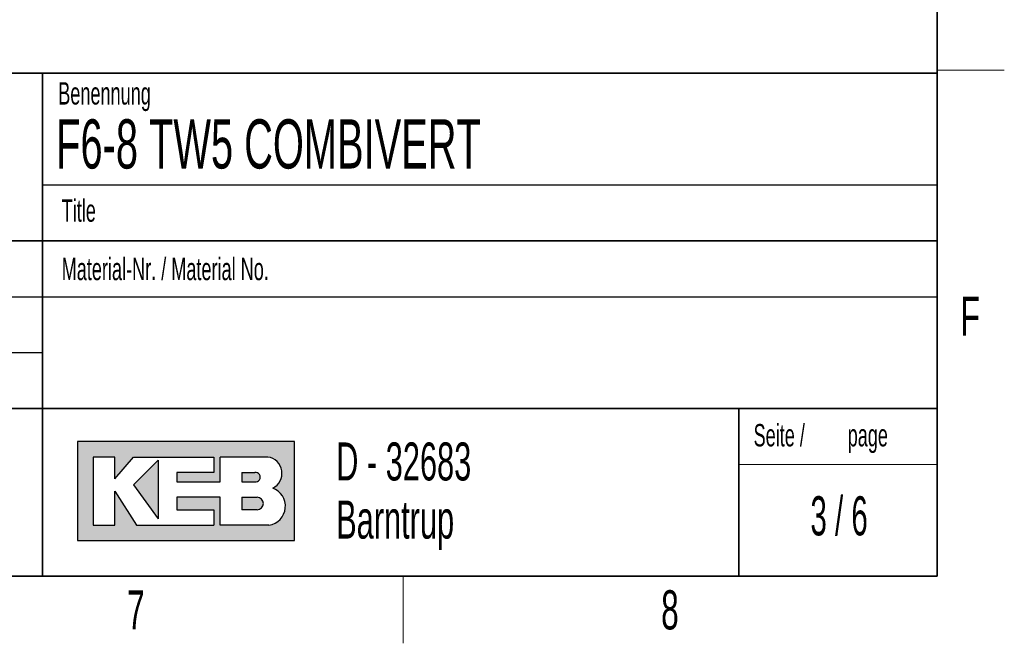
# Paper-space layout 'Blatt3' of a CAD drawing. Header units: millimetres. Extents: x 5 to 418, y 2 to 292.
# Tile 62 of 73: x 326 to 414, y 6 to 62. Entities that reach past the tile are written whole.
import ezdxf

# ---------------------------------------------------------------- set-up
doc = ezdxf.new("R2010")
doc.units = ezdxf.units.MM
doc.layers.add('SLD-0', color=7, linetype='Continuous')
doc.styles.add('SLDTEXTSTYLE0', font='TXT', dxfattribs={"width": 0.605})
doc.styles.add('SLDTEXTSTYLE1', font='TXT', dxfattribs={"width": 0.563})

psp = doc.layouts.new('Blatt3')

# ---------------------------------------------------------------- hatches: boundary and pattern name
at = {"linetype": 'Continuous'}
h = psp.add_hatch(color=7, dxfattribs=at)
h.paths.add_polyline_path([(331.1423676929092, 15.18257760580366), (350.5207896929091, 15.18257760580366), (350.5207896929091, 24.04128480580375), (331.1423676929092, 24.04128480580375)], flags=0)
edge = h.paths.add_edge_path(flags=0)
edge.add_arc((347.9991875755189, 18.26988521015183), 1.720915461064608, -81.72003226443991, 70.17096003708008, ccw=False)
edge.add_line((348.2470169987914, 16.56690822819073), (348.2293995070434, 16.56675060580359))
edge.add_line((348.2293995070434, 16.56675060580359), (343.8767592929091, 16.56675060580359))
edge.add_line((343.8767592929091, 16.56675060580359), (343.8767592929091, 19.05826200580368))
edge.add_line((343.8767592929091, 19.05826200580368), (340.0010748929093, 19.05826200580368))
edge.add_line((340.0010748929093, 19.05826200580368), (340.0010748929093, 17.95092360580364))
edge.add_line((340.0010748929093, 17.95092360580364), (343.3230900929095, 17.95092360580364))
edge.add_line((343.3230900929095, 17.95092360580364), (343.3230900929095, 16.56675060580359))
edge.add_line((343.3230900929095, 16.56675060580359), (336.4022250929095, 16.56675060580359))
edge.add_line((336.4022250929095, 16.56675060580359), (334.4643828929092, 19.61193120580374))
edge.add_line((334.4643828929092, 19.61193120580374), (334.4643828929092, 16.56675060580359))
edge.add_line((334.4643828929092, 16.56675060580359), (332.5265406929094, 16.56675060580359))
edge.add_line((332.5265406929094, 16.56675060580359), (332.5265406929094, 22.65711180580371))
edge.add_line((332.5265406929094, 22.65711180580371), (334.4643828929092, 22.65711180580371))
edge.add_line((334.4643828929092, 22.65711180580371), (334.4643828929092, 20.71926960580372))
edge.add_line((334.4643828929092, 20.71926960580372), (336.1253904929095, 22.65711180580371))
edge.add_line((336.1253904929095, 22.65711180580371), (343.3230900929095, 22.65711180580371))
edge.add_line((343.3230900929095, 22.65711180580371), (343.3230900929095, 21.27293880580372))
edge.add_line((343.3230900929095, 21.27293880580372), (340.0010748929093, 21.27293880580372))
edge.add_line((340.0010748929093, 21.27293880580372), (340.0010748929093, 20.44243500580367))
edge.add_line((340.0010748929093, 20.44243500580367), (343.8767592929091, 20.44243500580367))
edge.add_line((343.8767592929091, 20.44243500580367), (343.8767592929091, 22.65711180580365))
edge.add_line((343.8767592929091, 22.65711180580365), (348.1497422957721, 22.65711180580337))
edge.add_line((348.1497422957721, 22.65711180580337), (348.151741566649, 22.65711180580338))
edge.add_line((348.151741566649, 22.65711180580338), (348.1521661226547, 22.65713246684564))
edge.add_arc((347.9523797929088, 21.20834406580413), 1.462498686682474, -64.4589412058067, 82.1484933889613, ccw=False)
psp.add_hatch(color=7, dxfattribs=at).paths.add_polyline_path([(338.3400672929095, 17.12041980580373), (338.3400672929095, 22.38027720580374), (336.1253904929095, 20.16560040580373)], flags=0)
h = psp.add_hatch(color=7, dxfattribs=at)
edge = h.paths.add_edge_path(flags=0)
edge.add_line((345.8146014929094, 20.44243500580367), (346.974194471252, 20.44243500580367))
edge.add_arc((347.0534490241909, 20.85768690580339), 0.4227474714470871, 259.1945394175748, 460.8054605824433)
edge.add_line((346.9741944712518, 21.27293880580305), (345.8146014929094, 21.27293880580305))
edge.add_line((345.8146014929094, 21.27293880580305), (345.8146014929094, 20.44243500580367))
h = psp.add_hatch(color=7, dxfattribs=at)
edge = h.paths.add_edge_path(flags=0)
edge.add_line((345.8146014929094, 17.95092360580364), (347.1991847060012, 17.95092360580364))
edge.add_arc((347.1991847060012, 18.50459280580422), 0.5536692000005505, 270.0000000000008, 450.0000000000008)
edge.add_line((347.1991847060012, 19.05826200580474), (347.1703327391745, 19.05826200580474))
edge.add_line((347.1703327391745, 19.05826200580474), (345.8146014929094, 19.05826200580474))
edge.add_line((345.8146014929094, 19.05826200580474), (345.8146014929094, 17.95092360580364))

# ---------------------------------------------------------------- linework, layer by layer
at = {"layer": 'SLD-0', "color": 7, "lineweight": 35}
for p, q in [((408, 12), (408, 282.5)), ((135, 57), (408, 57)), ((328, 57.0000000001), (328, 12)), ((408, 57), (408, 12)), ((408, 42), (288, 42)), ((288, 27), (408, 27)), ((26, 12), (408, 12)), ((135, 12), (408, 12))]:
    psp.add_line(p, q, dxfattribs=at)
at = {"layer": 'SLD-0', "color": 7, "lineweight": 18}
for p, q in [((408, 57.25), (414, 57.25)), ((360.25, 6), (360.25, 12))]:
    psp.add_line(p, q, dxfattribs=at)
at = {"layer": 'SLD-0', "color": 7}
for p, q in [((328, 47.0000000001), (408, 47.0000000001)), ((288, 37), (408, 37)), ((288, 32), (328, 32)), ((348.1497422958, 22.6571118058), (348.1517415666, 22.6571118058)), ((348.1517415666, 22.6571118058), (348.1521661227, 22.6571324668)), ((348.229399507, 16.5667506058), (348.2470169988, 16.5669082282))]:
    psp.add_line(p, q, dxfattribs=at)
at = {"layer": 'SLD-0', "color": 7, "linetype": 'Continuous', "lineweight": 35}
psp.add_line((390.2572074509, 27), (390.2572074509, 12), dxfattribs=at)
at = {"layer": 'SLD-0', "color": 7, "linetype": 'Continuous'}
for p, q in [((350.5207896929, 24.0412848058), (331.1423676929, 24.0412848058)), ((331.1423676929, 24.0412848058), (331.1423676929, 15.1825776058)), ((350.5207896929, 15.1825776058), (350.5207896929, 24.0412848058)), ((334.4643828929, 22.6571118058), (332.5265406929, 22.6571118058)), ((332.5265406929, 22.6571118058), (332.5265406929, 16.5667506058)), ((334.4643828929, 20.7192696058), (336.1253904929, 22.6571118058)), ((334.4643828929, 20.7192696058), (334.4643828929, 22.6571118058)), ((336.1253904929, 22.6571118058), (343.3230900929, 22.6571118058)), ((338.3400672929, 22.3802772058), (336.1253904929, 20.1656004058)), ((338.3400672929, 22.3802772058), (338.3400672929, 17.1204198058)), ((343.3230900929, 22.6571118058), (343.3230900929, 21.2729388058)), ((348.1497422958, 22.6571118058), (343.8767592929, 22.6571118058)), ((343.8767592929, 20.4424350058), (343.8767592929, 22.6571118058)), ((348.1497422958, 22.6571118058), (348.1517415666, 22.6571118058)), ((348.1517415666, 22.6571118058), (348.1521661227, 22.6571324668)), ((340.0010748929, 21.2729388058), (340.0010748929, 20.4424350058)), ((343.3230900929, 21.2729388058), (340.0010748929, 21.2729388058)), ((345.8146014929, 21.2729388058), (346.9741944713, 21.2729388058)), ((345.8146014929, 21.2729388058), (345.8146014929, 20.4424350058)), ((340.0010748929, 20.4424350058), (343.8767592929, 20.4424350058)), ((345.8146014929, 20.4424350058), (346.9741944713, 20.4424350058)), ((334.4643828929, 16.5667506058), (334.4643828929, 19.6119312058)), ((334.4643828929, 19.6119312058), (336.4022250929, 16.5667506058)), ((336.1253904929, 20.1656004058), (338.3400672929, 17.1204198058)), ((340.0010748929, 19.0582620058), (340.0010748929, 17.9509236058)), ((343.8767592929, 19.0582620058), (340.0010748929, 19.0582620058)), ((343.8767592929, 16.5667506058), (343.8767592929, 19.0582620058)), ((345.8146014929, 19.0582620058), (347.199184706, 19.0582620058)), ((345.8146014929, 19.0582620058), (345.8146014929, 17.9509236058)), ((347.1703327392, 19.0582620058), (347.199184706, 19.0582620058)), ((340.0010748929, 17.9509236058), (343.3230900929, 17.9509236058)), ((343.3230900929, 17.9509236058), (343.3230900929, 16.5667506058)), ((347.199184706, 17.9509236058), (345.8146014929, 17.9509236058)), ((332.5265406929, 16.5667506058), (334.4643828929, 16.5667506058)), ((336.4022250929, 16.5667506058), (343.3230900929, 16.5667506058)), ((348.229399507, 16.5667506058), (343.8767592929, 16.5667506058)), ((348.229399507, 16.5667506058), (348.2470169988, 16.5669082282)), ((331.1423676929, 15.1825776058), (350.5207896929, 15.1825776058))]:
    psp.add_line(p, q, dxfattribs=at)
at = {"layer": 'SLD-0', "color": 7, "linetype": 'Continuous', "lineweight": 18}
psp.add_line((390.2572074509, 22), (408, 22), dxfattribs=at)
at = {"layer": 'SLD-0', "color": 7, "linetype": 'Continuous'}
for centre, radius, start, end in [((347.9523797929, 21.2083440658), 1.462498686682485, 295.5410587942, 82.1484933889), ((347.0534490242, 20.8576869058), 0.4227474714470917, 259.1945394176, 100.8054605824), ((347.9991875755, 18.2698852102), 1.720915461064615, 278.2799677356, 70.1709600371), ((347.199184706, 18.5045928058), 0.5536692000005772, 270, 90)]:
    psp.add_arc(centre, radius, start, end, dxfattribs=at)

# ---------------------------------------------------------------- texts
at = {"layer": 'SLD-0', "color": 7}
for s, insert, char_height, attachment_point, style in [('Benennung', (329.4092408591, 56.1865848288), 2, 1, 'SLDTEXTSTYLE0'), ('F6-8 TW5 COMBIVERT', (329.222041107, 52.8643539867), 4.4, 1, 'SLDTEXTSTYLE0'), ('Title', (329.7169273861, 45.7051426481), 2, 1, 'SLDTEXTSTYLE0'), ('Material-Nr. / Material No.', (329.7169273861, 40.4793879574), 2, 1, 'SLDTEXTSTYLE0'), ('F', (410.9536166, 37.0010772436), 3.5, 2, 'SLDTEXTSTYLE0'), ('Seite /', (391.5827404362, 25.611128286), 2, 1, 'SLDTEXTSTYLE0'), ('page', (399.9962824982, 25.6114133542), 2, 1, 'SLDTEXTSTYLE0'), ('D - 32683', (354.2591907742, 23.9656567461), 3.4, 1, 'SLDTEXTSTYLE0'), ('3 / 6', (399.2292201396, 19.1523676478), 3.5, 2, 'SLDTEXTSTYLE1'), ('Barntrup', (354.2591907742, 18.765656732), 3.4, 1, 'SLDTEXTSTYLE0'), ('7', (336.3527123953, 10.7429955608), 3.5, 2, 'SLDTEXTSTYLE0'), ('8', (384.1027123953, 10.7429955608), 3.5, 2, 'SLDTEXTSTYLE0')]:
    psp.add_mtext(s, dxfattribs=dict(at, insert=insert, char_height=char_height, attachment_point=attachment_point, style=style))

doc.saveas('drawing.dxf')
